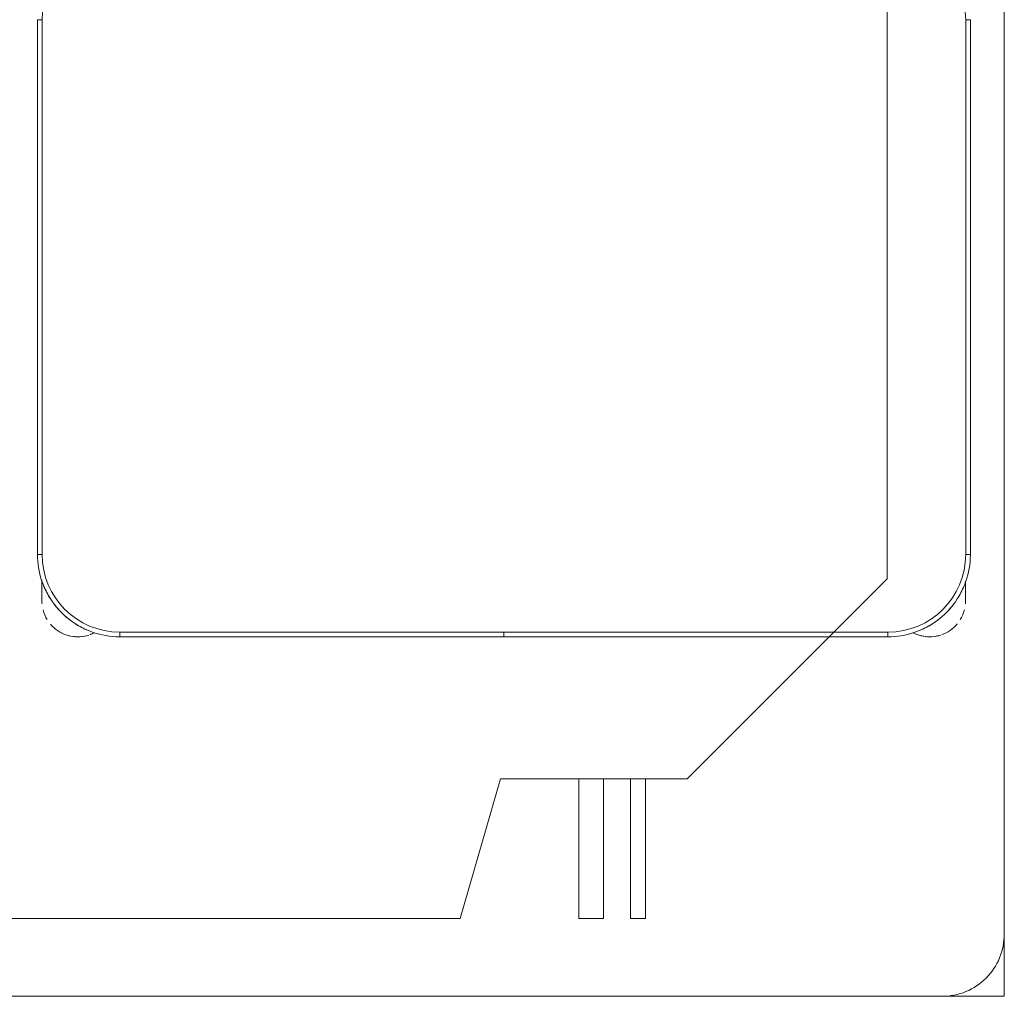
# Model space of a CAD drawing. Header units: metres. Extents: x 3 to 42.2, y -72.9 to -48.7.
# Tile 153 of 189: x 37.361 to 37.995, y -54.263 to -53.634. Entities that reach past the tile are written whole.
import ezdxf

# ---------------------------------------------------------------- set-up
doc = ezdxf.new("R2010")
doc.units = ezdxf.units.M
doc.layers.add('I-FURN', color=7, linetype='Continuous', lineweight=18)
doc.layers.add('M-EQPM', color=7, linetype='Continuous', lineweight=18)

# ---------------------------------------------------------------- blocks, each defined once
blk = doc.blocks.new('ConjuntoParaAlunoTamanho6 - CJA06_ConjuntoParaAlunoTamanho6-V10-1PAV')
at = {"layer": 'I-FURN', "color": 253, "true_color": 0xaaaaaa}
for p, q in [((-0.3, 0.01197), (-0.3, -0.33203)), ((-0.3, 0.01197), (-0.297, 0.01197)), ((-0.3, 0.01197), (-0.3, -0.33203)), ((0.3, 0.01197), (0.297, 0.01197)), ((0.3, -0.33203), (0.3, 0.01197)), ((0.3, -0.33203), (0.3, 0.01197)), ((-0.3, -0.33203), (-0.297, -0.33203)), ((0.3, -0.33203), (0.297, -0.33203)), ((-0.29713, -0.34835), (-0.29713, -0.35394)), ((-0.29713, -0.34868), (-0.29713, -0.36203)), ((0.29687, -0.35394), (0.29687, -0.3492)), ((0.29687, -0.36203), (0.29687, -0.34961)), ((-0.29713, -0.35705), (-0.29713, -0.36203)), ((0.29687, -0.36203), (0.29687, -0.35705)), ((-0.247, -0.38503), (-0.247, -0.38203)), ((-0.247, -0.38503), (-0.00005, -0.38503)), ((-0.247, -0.38503), (-0.00005, -0.38503)), ((-0.00005, -0.38203), (-0.00005, -0.38503)), ((0.00005, -0.38503), (0.00005, -0.38203)), ((0.00005, -0.38503), (0.247, -0.38503)), ((0.00005, -0.38503), (0.247, -0.38503)), ((0.247, -0.38503), (0.247, -0.38203))]:
    blk.add_line(p, q, dxfattribs=at)
at = {"layer": 'I-FURN', "color": 253, "true_color": 0xaaaaaa, "flags": 128}
for points in [[(-0.297, 0.01197), (-0.297, -0.07403), (-0.297, -0.16003), (-0.297, -0.24603), (-0.297, -0.33203)], [(-0.297, -0.33203), (-0.297, -0.24603), (-0.297, -0.16003), (-0.297, -0.07403), (-0.297, 0.01197)], [(0.297, -0.33203), (0.297, -0.24603), (0.297, -0.16003), (0.297, -0.07403), (0.297, 0.01197)], [(0.297, 0.01197), (0.297, -0.07403), (0.297, -0.16003), (0.297, -0.24603), (0.297, -0.33203)], [(-0.3, -0.33203), (-0.29996, -0.33415), (-0.29983, -0.33627), (-0.29962, -0.33838), (-0.29932, -0.34048), (-0.29894, -0.34256), (-0.29848, -0.34463), (-0.29794, -0.34668), (-0.29731, -0.34871), (-0.2966, -0.3507), (-0.29582, -0.35267), (-0.29495, -0.35461), (-0.29401, -0.35651), (-0.29299, -0.35837), (-0.2919, -0.36019), (-0.29074, -0.36196), (-0.28951, -0.36368), (-0.28821, -0.36536), (-0.28685, -0.36698), (-0.28542, -0.36855), (-0.28393, -0.37005), (-0.28238, -0.3715), (-0.28077, -0.37288), (-0.27911, -0.3742), (-0.2774, -0.37545), (-0.27564, -0.37663), (-0.27383, -0.37774), (-0.27198, -0.37878), (-0.27009, -0.37974), (-0.26816, -0.38062), (-0.2662, -0.38143), (-0.26421, -0.38216), (-0.2622, -0.38281), (-0.26015, -0.38338), (-0.25809, -0.38386), (-0.25601, -0.38426), (-0.25391, -0.38458), (-0.25181, -0.38482), (-0.24969, -0.38497), (-0.24757, -0.38503), (-0.247, -0.38503)], [(0.247, -0.38503), (0.24912, -0.38499), (0.25124, -0.38486), (0.25334, -0.38465), (0.25544, -0.38436), (0.25753, -0.38398), (0.2596, -0.38351), (0.26165, -0.38297), (0.26367, -0.38234), (0.26567, -0.38164), (0.26764, -0.38085), (0.26957, -0.37999), (0.27147, -0.37904), (0.27333, -0.37803), (0.27515, -0.37694), (0.27693, -0.37578), (0.27865, -0.37454), (0.28033, -0.37324), (0.28195, -0.37188), (0.28351, -0.37045), (0.28502, -0.36896), (0.28647, -0.36741), (0.28785, -0.3658), (0.28917, -0.36414), (0.29042, -0.36243), (0.2916, -0.36067), (0.29271, -0.35886), (0.29374, -0.35701), (0.29471, -0.35512), (0.29559, -0.3532), (0.2964, -0.35124), (0.29713, -0.34925), (0.29777, -0.34723), (0.29834, -0.34519), (0.29883, -0.34312), (0.29923, -0.34104), (0.29955, -0.33895), (0.29978, -0.33684), (0.29993, -0.33472), (0.3, -0.33261), (0.3, -0.33203)], [(-0.29713, -0.34907), (-0.29713, -0.34973), (-0.29713, -0.35038), (-0.29713, -0.35102), (-0.29713, -0.35165), (-0.29713, -0.35227), (-0.29713, -0.35288), (-0.29713, -0.35348), (-0.29713, -0.35406), (-0.29713, -0.35463), (-0.29713, -0.35518), (-0.29713, -0.35572), (-0.29713, -0.35624), (-0.29713, -0.35674), (-0.29713, -0.35722), (-0.29713, -0.35769), (-0.29713, -0.35813), (-0.29713, -0.35855), (-0.29713, -0.35895), (-0.29713, -0.35933), (-0.29713, -0.35969), (-0.29713, -0.36002), (-0.29713, -0.36033), (-0.29713, -0.36061), (-0.29713, -0.36087), (-0.29713, -0.36111), (-0.29713, -0.36131), (-0.29713, -0.3615), (-0.29713, -0.36165), (-0.29713, -0.36178), (-0.29713, -0.36188), (-0.29713, -0.36196), (-0.29713, -0.36201), (-0.29713, -0.36203)], [(0.29687, -0.36203), (0.29687, -0.36201), (0.29687, -0.36197), (0.29687, -0.36191), (0.29687, -0.36181), (0.29687, -0.36169), (0.29687, -0.36154), (0.29687, -0.36137), (0.29687, -0.36117), (0.29687, -0.36094), (0.29687, -0.36069), (0.29687, -0.36041), (0.29687, -0.36011), (0.29687, -0.35978), (0.29687, -0.35943), (0.29687, -0.35906), (0.29687, -0.35866), (0.29687, -0.35825), (0.29687, -0.35781), (0.29687, -0.35735), (0.29687, -0.35687), (0.29687, -0.35638), (0.29687, -0.35586), (0.29687, -0.35533), (0.29687, -0.35478), (0.29687, -0.35421), (0.29687, -0.35363), (0.29687, -0.35304), (0.29687, -0.35244), (0.29687, -0.35182), (0.29687, -0.35119), (0.29687, -0.35055), (0.29687, -0.3499)], [(-0.247, -0.38203), (-0.1235, -0.38203), (0, -0.38203), (0.1235, -0.38203), (0.247, -0.38203)], [(-0.00005, -0.38203), (-0.06179, -0.38203), (-0.12353, -0.38203), (-0.18526, -0.38203), (-0.247, -0.38203)], [(0.247, -0.38203), (0.18526, -0.38203), (0.12352, -0.38203), (0.06179, -0.38203), (0.00005, -0.38203)]]:
    blk.add_lwpolyline(points, dxfattribs=at)
at = {"layer": 'I-FURN', "color": 253, "true_color": 0xaaaaaa}
for centre, radius, start, end in [((-0.247, 0.01197), 0.05, 90, 180), ((-0.247, 0.01197), 0.05, 90, 180), ((0.247, 0.01197), 0.05, 360, 90), ((0.247, 0.01197), 0.05, 0, 90), ((-0.247, -0.33203), 0.05, 180, 270), ((-0.247, -0.33203), 0.05, 180, 270), ((0.247, -0.33203), 0.05, 270, 360), ((0.247, -0.33203), 0.05, 270, 0), ((-0.247, -0.33203), 0.053, 202.5, 212.69993), ((0.247, -0.33203), 0.053, 327.30007, 337.5), ((0.247, -0.33203), 0.053, 327.30007, 337.5), ((-0.27413, -0.36203), 0.023, 180, 184.41224), ((-0.247, -0.33203), 0.053, 217.1607, 233.14964), ((0.247, -0.33203), 0.053, 307.1607, 323.14964), ((0.247, -0.33203), 0.053, 307.1607, 323.14964), ((0.27387, -0.36203), 0.023, 355.58784, 360), ((-0.27413, -0.36203), 0.023, 194.46313, 211.29748), ((0.27387, -0.36203), 0.023, 328.70279, 345.53679), ((-0.27413, -0.36203), 0.023, 220.15845, 250.98921), ((-0.247, -0.33203), 0.053, 237.30007, 247.5), ((0.247, -0.33203), 0.053, 292.5, 302.69993), ((0.247, -0.33203), 0.053, 292.5, 302.69993), ((0.27387, -0.36203), 0.023, 289.64716, 320.10645), ((-0.27413, -0.36203), 0.023, 241.29896, 288), ((-0.27413, -0.36203), 0.023, 255.53308, 284.46692), ((-0.27413, -0.36203), 0.023, 289.64716, 297.85925), ((0.27387, -0.36203), 0.023, 242.37001, 250.98921), ((0.27387, -0.36203), 0.023, 243.53772, 288), ((0.27387, -0.36203), 0.023, 255.53308, 284.46692)]:
    blk.add_arc(centre, radius, start, end, dxfattribs=at)
blk = doc.blocks.new('4 GRE - ESCOLA DE CINEMA E AUDIOVISUAL CINE REX R07_rvt-1-1PAV')
at = {"layer": 'I-FURN', "color": 253, "lineweight": 18, "true_color": 0xaaaaaa}
blk.add_blockref('ConjuntoParaAlunoTamanho6 - CJA06_ConjuntoParaAlunoTamanho6-V10-1PAV', (37.67274, -53.6463), dxfattribs=at)
blk = doc.blocks.new('V8 K7 4V 9_0-14_0kW - MIH112Q4HN18-939147-1PAV')
at = {"layer": 'M-EQPM', "color": 1, "true_color": 0xff0000}
for p, q in [((0.435, 0.475), (-0.435, 0.475)), ((0.475, 0.475), (0.435, 0.475)), ((0.475, 0.435), (0.475, 0.475)), ((0.475, -0.435), (0.475, 0.435)), ((0.20642, 0.39958), (-0.20642, 0.39958)), ((-0.20642, 0.39958), (0.20642, 0.39958)), ((0.335, 0.271), (0.20642, 0.39958)), ((0.20642, 0.39958), (0.335, 0.271)), ((0.335, 0.151), (0.335, 0.271)), ((0.335, 0.271), (0.335, 0.151)), ((0.425, 0.24417), (0.335, 0.24417)), ((0.425, 0.23464), (0.425, 0.24417)), ((0.335, 0.23464), (0.425, 0.23464)), ((0.425, 0.21716), (0.335, 0.21716)), ((0.425, 0.20126), (0.425, 0.21716)), ((0.335, 0.20126), (0.425, 0.20126)), ((0.425, 0.125), (0.335, 0.151)), ((0.335, 0.151), (0.425, 0.125)), ((0.425, -0.165), (0.425, 0.125)), ((0.425, 0.125), (0.425, -0.165))]:
    blk.add_line(p, q, dxfattribs=at)
blk.add_arc((0.435, 0.435), 0.04, 360, 90, dxfattribs=at)

msp = doc.modelspace()

# ---------------------------------------------------------------- block references
at = {"lineweight": 5}
msp.add_blockref('4 GRE - ESCOLA DE CINEMA E AUDIOVISUAL CINE REX R07_rvt-1-1PAV', (0, 0), dxfattribs=at)
at = {"layer": 'M-EQPM', "color": 1, "true_color": 0xff0000, "rotation": 269.9999999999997}
msp.add_blockref('V8 K7 4V 9_0-14_0kW - MIH112Q4HN18-939147-1PAV', (37.51956, -53.7876), dxfattribs=at)

doc.saveas('drawing.dxf')
